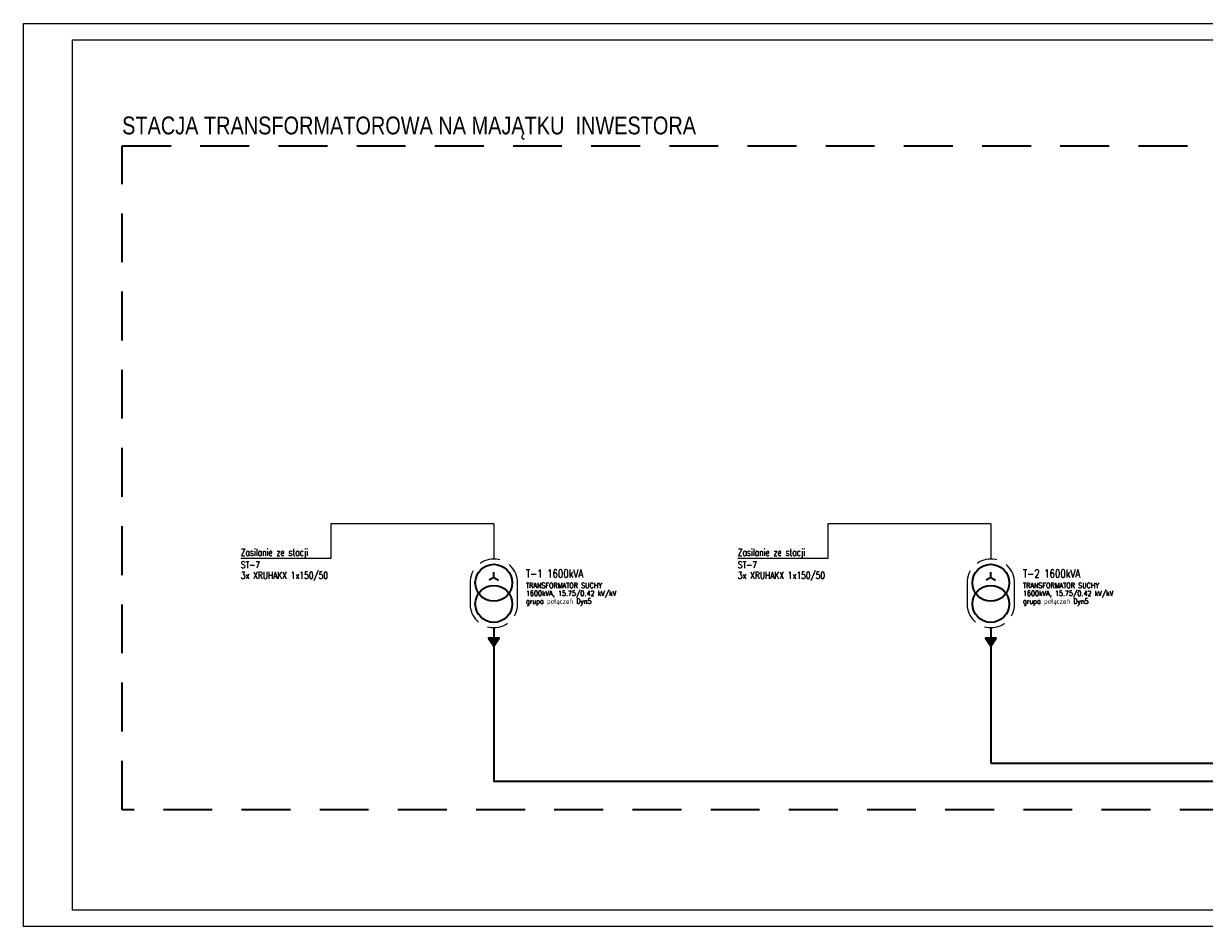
# Model space of a CAD drawing. Header units: millimetres. Extents: x -3526 to -1991, y 3916 to 4843.
# Tile 1 of 10: x -3526 to -3163, y 4245 to 4522. Entities that reach past the tile are written whole.
import ezdxf

# ---------------------------------------------------------------- set-up
doc = ezdxf.new("R2010")
doc.units = ezdxf.units.MM
for name, pattern in [('Caddy_Solid', [0]), ('DASHED2', [9.525, 6.35, -3.175]), ('New Line201', [0.8, 0.5, -0.3]), ('New Line4', [0.8, 0.5, -0.3])]:
    doc.linetypes.add(name, pattern=pattern)
for name, color, linetype, lineweight in [('_E_x_tabelka', 7, 'Continuous', 25), ('_ELTECH_ELE1', 1, 'Continuous', 35), ('_ELTECH_ELE2', 6, 'Continuous', 25), ('_ELTECH_ELE3', 40, 'Continuous', 40)]:
    doc.layers.add(name, color=color, linetype=linetype, lineweight=lineweight)
doc.styles.add('Romans', font='Romans.shx')
doc.styles.add('SIMPLEX', font='simplex.shx', dxfattribs={"width": 0.8, "height": 2})
doc.styles.get("Standard").update_dxf_attribs({"font": 'arial.ttf'})

msp = doc.modelspace()

# ---------------------------------------------------------------- hatches: boundary and pattern name
at = {"layer": '_ELTECH_ELE1'}
for points in [[(-3381.49, 4331.37), (-3383.11, 4333.8), (-3379.87, 4333.8)], [(-3228.92, 4331.37), (-3230.54, 4333.8), (-3227.3, 4333.8)]]:
    msp.add_hatch(color=256, dxfattribs=at).paths.add_polyline_path(points)

# ---------------------------------------------------------------- linework, layer by layer
for p, q in [((-3431.51, 4368.92), (-3431.51, 4358.27)), ((-3381.51, 4368.92), (-3431.51, 4368.92)), ((-3278.94, 4368.92), (-3278.94, 4358.27)), ((-3228.94, 4368.92), (-3278.94, 4368.92)), ((-3431.51, 4358.27), (-3459.18, 4358.27)), ((-3278.94, 4358.27), (-3306.61, 4358.27))]:
    msp.add_line(p, q)
at = {"linetype": 'New Line4', "ltscale": 100}
for p, q in [((-3381.51, 4368.92), (-3381.51, 4358.27)), ((-3228.94, 4368.92), (-3228.94, 4358.27))]:
    msp.add_line(p, q, dxfattribs=at)
at = {"layer": '_E_x_tabelka'}
for points in [[(-3525.84, 4522.38), (-1990.91, 4522.38), (-1990.91, 4245.38), (-3525.84, 4245.38)], [(-3510.84, 4517.38), (-1995.91, 4517.38), (-1995.91, 4250.38), (-3510.84, 4250.38)]]:
    msp.add_lwpolyline(points, close=True, dxfattribs=at)
at = {"layer": '_ELTECH_ELE1'}
for p, q in [((-3381.51, 4352.43), (-3381.51, 4354.05)), ((-3228.94, 4352.43), (-3228.94, 4354.05)), ((-3381.51, 4352.43), (-3382.91, 4351.62)), ((-3381.51, 4352.43), (-3380.11, 4351.62)), ((-3228.94, 4352.43), (-3230.34, 4351.62)), ((-3228.94, 4352.43), (-3227.54, 4351.62)), ((-3228.94, 4337.04), (-3228.94, 4295.43)), ((-3381.51, 4331.37), (-3383.13, 4333.8)), ((-3383.13, 4333.8), (-3379.89, 4333.8)), ((-3379.89, 4333.8), (-3381.51, 4331.37)), ((-3228.94, 4331.37), (-3230.56, 4333.8)), ((-3230.56, 4333.8), (-3227.32, 4333.8)), ((-3227.32, 4333.8), (-3228.94, 4331.37)), ((-3228.94, 4295.43), (-3183.69, 4295.43)), ((-3183.69, 4295.43), (-2740.53, 4295.43)), ((-3183.69, 4289.87), (-3381.51, 4289.87)), ((-2553.24, 4289.87), (-3183.69, 4289.87))]:
    msp.add_line(p, q, dxfattribs=at)
at = {"layer": '_ELTECH_ELE1', "linetype": 'Caddy_Solid'}
msp.add_line((-3381.51, 4337.04), (-3381.51, 4289.87), dxfattribs=at)
at = {"layer": '_ELTECH_ELE1'}
for points in [[(-3381.49, 4331.37), (-3379.87, 4333.8), (-3383.11, 4333.8)], [(-3228.92, 4331.37), (-3227.3, 4333.8), (-3230.54, 4333.8)]]:
    msp.add_lwpolyline(points, close=True, dxfattribs=at)
for centre in [(-3381.51, 4350.81), (-3228.94, 4350.81), (-3381.51, 4344.33), (-3228.94, 4344.33)]:
    msp.add_circle(centre, 5.67, dxfattribs=at)
at = {"layer": '_ELTECH_ELE2', "linetype": 'DASHED2'}
for points in [[(-3374.22, 4344.33), (-3374.22, 4350.81, 1), (-3388.8, 4350.81), (-3388.8, 4344.33, 1)], [(-3221.65, 4344.33), (-3221.65, 4350.81, 1), (-3236.23, 4350.81), (-3236.23, 4344.33, 1)]]:
    msp.add_lwpolyline(points, format="xyb", close=True, dxfattribs=at)
at = {"layer": '_ELTECH_ELE3', "linetype": 'New Line201', "lineweight": 35, "ltscale": 30}
msp.add_lwpolyline([(-3495.6, 4484.89), (-2171.93, 4484.89), (-2171.93, 4281.17), (-3495.6, 4281.17)], close=True, dxfattribs=at)

# ---------------------------------------------------------------- texts
at = {"layer": '_ELTECH_ELE1', "width": 0.8}
for s, height, style, p in [('Zasilanie ze stacji', 2.1, 'SIMPLEX', (-3459.18, 4359.09)), ('Zasilanie ze stacji', 2.1, 'SIMPLEX', (-3306.61, 4359.09)), ('ST-7', 2.1, 'SIMPLEX', (-3459.18, 4355.28)), ('ST-7', 2.1, 'SIMPLEX', (-3306.61, 4355.28)), ('T-1 1600kVA', 2.43, 'Romans', (-3371.66, 4352.43)), ('T-2 1600kVA', 2.43, 'Romans', (-3219.09, 4352.43))]:
    msp.add_text(s, height=height, dxfattribs=dict(at, style=style)).set_placement(p)
at = {"layer": '_ELTECH_ELE1', "color": 0, "style": 'SIMPLEX', "width": 0.8}
for p in [(-3459.18, 4352.06), (-3306.61, 4352.06)]:
    msp.add_text('3x XRUHAKX 1x150/50', height=2.1, dxfattribs=at).set_placement(p)
at = {"layer": '_ELTECH_ELE2', "style": 'SIMPLEX', "width": 0.8}
for s, p in [('TRANSFORMATOR SUCHY', (-3371.66, 4349.19)), ('TRANSFORMATOR SUCHY', (-3219.09, 4349.19)), ('grupa połączeń Dyn5', (-3371.66, 4344.33)), ('1600kVA, 15.75/0.42 kV/kV', (-3371.66, 4346.76)), ('grupa połączeń Dyn5', (-3219.09, 4344.33)), ('1600kVA, 15.75/0.42 kV/kV', (-3219.09, 4346.76))]:
    msp.add_text(s, height=1.62, dxfattribs=at).set_placement(p)
at = {"layer": '_ELTECH_ELE3', "linetype": 'New Line201', "lineweight": 35, "ltscale": 10, "width": 0.8}
msp.add_text('STACJA TRANSFORMATOROWA NA MAJĄTKU  INWESTORA', height=5.4675, dxfattribs=at).set_placement((-3495.6, 4488.4))

doc.saveas('drawing.dxf')
